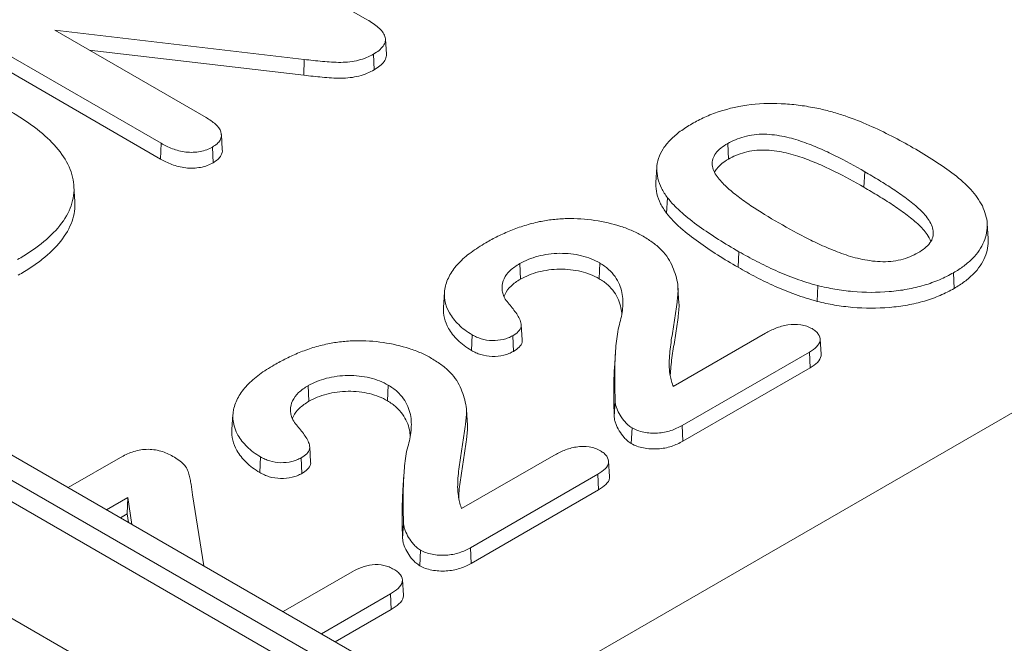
# Model space of a CAD drawing. Header units: millimetres. Extents: x 23 to 1094, y 23 to 840.
# Tile 38 of 44: x 846 to 862, y 613 to 623. Entities that reach past the tile are written whole.
import ezdxf

# ---------------------------------------------------------------- set-up
doc = ezdxf.new("R2010")
doc.units = ezdxf.units.MM
doc.header["$LTSCALE"] = 4
doc.layers.add('Visible (ANSI)', color=7, linetype='Continuous', lineweight=9)
doc.layers.add('Visible Narrow (ANSI)', color=7, linetype='Continuous', lineweight=9)

msp = doc.modelspace()

# ---------------------------------------------------------------- linework, layer by layer
at = {"layer": 'Visible (ANSI)'}
for p, q in [((848.265, 625.034), (851.491, 623.171)), ((906.516, 581.124), (833.579, 623.234)), ((848.184, 621.187), (845.019, 623.014)), ((846.479, 623.003), (848.906, 621.601)), ((850.479, 622.532), (846.479, 623.003)), ((851.784, 622.86), (851.8, 622.615)), ((848.173, 620.935), (845.007, 622.763)), ((850.476, 622.279), (847.032, 622.683)), ((851.591, 622.618), (851.603, 622.366)), ((849.152, 621.331), (849.167, 621.086)), ((848.184, 621.187), (848.173, 620.935)), ((849.008, 621.126), (849.02, 620.875)), ((857.274, 621.183), (857.285, 620.932)), ((856.122, 620.558), (856.137, 620.803)), ((846.786, 620.5), (846.802, 620.255)), ((853.226, 611.891), (868.28, 620.582)), ((856.308, 620.314), (856.293, 620.065)), ((861.437, 619.903), (861.452, 619.658)), ((853.94, 619.258), (853.951, 619.007)), ((855.222, 619.267), (855.21, 619.015)), ((860.895, 619.11), (860.906, 618.858)), ((858.718, 618.904), (858.711, 618.65)), ((852.715, 618.553), (852.731, 618.798)), ((856.477, 618.868), (856.493, 618.623)), ((853.963, 618.275), (853.978, 618.031)), ((853.175, 618.114), (853.164, 617.862)), ((853.825, 618.099), (853.837, 617.848)), ((856.4, 617.285), (857.88, 618.14)), ((858.757, 618.046), (858.772, 617.802)), ((855.458, 617.581), (855.474, 617.825)), ((858.587, 617.838), (856.542, 616.658)), ((858.587, 617.838), (858.598, 617.587)), ((858.598, 617.587), (856.553, 616.406)), ((850.546, 617.299), (850.557, 617.047)), ((851.827, 617.307), (851.816, 617.056)), ((855.469, 617.051), (855.453, 616.806)), ((849.321, 616.593), (849.337, 616.838)), ((853.083, 616.908), (853.099, 616.664)), ((855.74, 616.62), (855.728, 616.368)), ((856.542, 616.658), (856.553, 616.406)), ((850.569, 616.316), (850.584, 616.071)), ((846.695, 615.662), (847.532, 616.145)), ((849.781, 616.154), (849.77, 615.903)), ((850.431, 616.14), (850.442, 615.888)), ((853.006, 615.325), (854.486, 616.18)), ((855.363, 616.087), (855.378, 615.842)), ((855.192, 615.878), (853.148, 614.698)), ((855.192, 615.878), (855.204, 615.627)), ((852.064, 615.621), (852.08, 615.866)), ((855.204, 615.627), (853.159, 614.446)), ((847.653, 615.506), (847.309, 615.307)), ((847.653, 615.506), (847.64, 615.241)), ((847.718, 615.071), (847.653, 615.506)), ((848.691, 615.549), (848.869, 614.407)), ((847.64, 615.241), (847.532, 615.178)), ((847.661, 615.104), (847.64, 615.241)), ((852.075, 615.091), (852.059, 614.846)), ((852.345, 614.66), (852.334, 614.409)), ((853.148, 614.698), (853.159, 614.446)), ((850.142, 613.672), (851.25, 614.311)), ((852.056, 614.183), (852.071, 613.938)), ((851.864, 613.957), (850.756, 613.317)), ((851.864, 613.957), (851.875, 613.705)), ((851.875, 613.705), (850.979, 613.188))]:
    msp.add_line(p, q, dxfattribs=at)
for points, knots in [([(851.491, 623.171), (851.556, 623.132), (851.619, 623.092), (851.719, 623.003), (851.759, 622.954), (851.784, 622.876), (851.787, 622.849), (851.777, 622.797), (851.765, 622.772), (851.73, 622.723), (851.708, 622.699), (851.655, 622.657), (851.623, 622.637), (851.591, 622.618)], [0, 0, 0, 0, 0.000227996, 0.000227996, 0.000456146, 0.000456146, 0.000570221, 0.000570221, 0.0006842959, 0.0006842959, 0.0007983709, 0.0007983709, 0.000911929, 0.000911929, 0.000911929, 0.000911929]), ([(851.591, 622.618), (851.555, 622.598), (851.518, 622.579), (851.44, 622.546), (851.398, 622.532), (851.308, 622.508), (851.262, 622.5), (851.166, 622.489), (851.117, 622.487), (850.969, 622.485), (850.871, 622.492), (850.675, 622.511), (850.577, 622.522), (850.479, 622.532)], [0, 0, 0, 0, 0.0001221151, 0.0001221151, 0.0002447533, 0.0002447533, 0.0003673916, 0.0003673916, 0.0004900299, 0.0004900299, 0.0007353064, 0.0007353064, 0.0009804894, 0.0009804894, 0.0009804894, 0.0009804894]), ([(851.8, 622.615), (851.8, 622.603), (851.8, 622.59), (851.793, 622.55), (851.78, 622.524), (851.744, 622.474), (851.722, 622.45), (851.666, 622.406), (851.634, 622.386), (851.603, 622.366)], [0.0005286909, 0.0005286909, 0.0005286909, 0.0005286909, 0.0005829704, 0.0005829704, 0.0006995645, 0.0006995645, 0.0008161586, 0.0008161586, 0.0009327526, 0.0009327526, 0.0009327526, 0.0009327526]), ([(851.603, 622.366), (851.566, 622.347), (851.529, 622.327), (851.448, 622.293), (851.405, 622.279), (851.314, 622.255), (851.266, 622.246), (851.168, 622.235), (851.118, 622.233), (850.968, 622.231), (850.869, 622.238), (850.672, 622.257), (850.574, 622.268), (850.476, 622.279)], [0, 0, 0, 0, 0.0001241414, 0.0001241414, 0.0002482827, 0.0002482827, 0.0003724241, 0.0003724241, 0.0004965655, 0.0004965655, 0.0007448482, 0.0007448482, 0.000993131, 0.000993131, 0.000993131, 0.000993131]), ([(856.701, 621.5), (856.768, 621.537), (856.835, 621.573), (856.979, 621.639), (857.056, 621.669), (857.296, 621.748), (857.47, 621.787), (857.83, 621.828), (858.016, 621.831), (858.291, 621.813), (858.382, 621.804), (858.561, 621.778), (858.648, 621.761), (858.736, 621.744)], [0, 0, 0, 0, 0.000227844, 0.000227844, 0.000455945, 0.000455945, 0.000912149, 0.000912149, 0.001368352, 0.001368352, 0.001596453, 0.001596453, 0.001824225, 0.001824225, 0.001824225, 0.001824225]), ([(858.736, 621.744), (858.809, 621.727), (858.881, 621.71), (859.02, 621.671), (859.089, 621.649), (859.291, 621.581), (859.42, 621.529), (859.669, 621.42), (859.789, 621.362), (860.023, 621.242), (860.135, 621.179), (860.247, 621.116)], [0, 0, 0, 0, 0.000194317, 0.000194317, 0.000388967, 0.000388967, 0.000778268, 0.000778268, 0.001167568, 0.001167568, 0.001556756, 0.001556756, 0.001556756, 0.001556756]), ([(845.768, 621.699), (845.835, 621.658), (845.903, 621.617), (846.032, 621.533), (846.094, 621.49), (846.271, 621.356), (846.378, 621.261), (846.56, 621.063), (846.635, 620.958), (846.743, 620.743), (846.775, 620.631), (846.795, 620.407), (846.78, 620.295), (846.703, 620.075), (846.641, 619.968), (846.479, 619.764), (846.377, 619.667), (846.206, 619.531), (846.146, 619.487), (846.017, 619.402), (845.95, 619.362), (845.882, 619.321)], [0, 0, 0, 0, 0.000243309, 0.000243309, 0.000486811, 0.000486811, 0.000973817, 0.000973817, 0.001460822, 0.001460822, 0.001947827, 0.001947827, 0.002434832, 0.002434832, 0.002921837, 0.002921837, 0.003408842, 0.003408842, 0.003652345, 0.003652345, 0.003895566, 0.003895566, 0.003895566, 0.003895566]), ([(848.906, 621.601), (848.961, 621.567), (849.014, 621.534), (849.099, 621.458), (849.13, 621.416), (849.158, 621.327), (849.154, 621.281), (849.12, 621.218), (849.103, 621.197), (849.061, 621.16), (849.035, 621.143), (849.008, 621.126)], [0, 0, 0, 0, 0.0001916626, 0.0001916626, 0.0003835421, 0.0003835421, 0.0005754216, 0.0005754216, 0.0006713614, 0.0006713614, 0.0007666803, 0.0007666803, 0.0007666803, 0.0007666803]), ([(856.308, 620.314), (856.273, 620.364), (856.24, 620.414), (856.188, 620.518), (856.168, 620.57), (856.142, 620.677), (856.135, 620.731), (856.138, 620.838), (856.147, 620.892), (856.183, 620.997), (856.208, 621.049), (856.272, 621.15), (856.313, 621.198), (856.405, 621.292), (856.457, 621.337), (856.572, 621.422), (856.635, 621.461), (856.701, 621.5)], [0, 0, 0, 0, 0.000230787, 0.000230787, 0.00046195, 0.00046195, 0.000693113, 0.000693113, 0.000924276, 0.000924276, 0.001155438, 0.001155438, 0.001386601, 0.001386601, 0.001617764, 0.001617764, 0.001848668, 0.001848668, 0.001848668, 0.001848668]), ([(859.472, 620.732), (859.472, 620.732), (859.472, 620.732), (859.472, 620.732), (859.318, 620.82), (859.162, 620.906), (858.915, 621.029), (858.832, 621.068), (858.658, 621.143), (858.569, 621.179), (858.382, 621.244), (858.285, 621.273), (858.131, 621.305), (858.078, 621.314), (857.971, 621.327), (857.916, 621.332), (857.806, 621.334), (857.751, 621.331), (857.642, 621.319), (857.59, 621.307), (857.49, 621.28), (857.442, 621.264), (857.354, 621.227), (857.313, 621.205), (857.274, 621.183), (857.274, 621.183), (857.274, 621.183), (857.274, 621.183)], [0, 0, 0, 0, 0.000000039, 0.000000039, 0.000000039, 0.000545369, 0.000545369, 0.000818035, 0.000818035, 0.0010907, 0.0010907, 0.001363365, 0.001363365, 0.001499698, 0.001499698, 0.00163603, 0.00163603, 0.001772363, 0.001772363, 0.001908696, 0.001908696, 0.002045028, 0.002045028, 0.002181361, 0.002181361, 0.002181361, 0.002181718, 0.002181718, 0.002181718, 0.002181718]), ([(849.008, 621.126), (848.979, 621.111), (848.95, 621.096), (848.886, 621.071), (848.85, 621.062), (848.739, 621.041), (848.659, 621.038), (848.506, 621.056), (848.433, 621.075), (848.301, 621.124), (848.242, 621.155), (848.184, 621.187)], [0, 0, 0, 0, 0.0000966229, 0.0000966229, 0.000193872, 0.000193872, 0.0003883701, 0.0003883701, 0.0005828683, 0.0005828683, 0.0007771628, 0.0007771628, 0.0007771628, 0.0007771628]), ([(849.167, 621.086), (849.17, 621.054), (849.162, 621.022), (849.134, 620.969), (849.117, 620.948), (849.073, 620.909), (849.046, 620.892), (849.02, 620.875)], [0.0004534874, 0.0004534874, 0.0004534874, 0.0004534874, 0.0005906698, 0.0005906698, 0.0006891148, 0.0006891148, 0.0007875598, 0.0007875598, 0.0007875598, 0.0007875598]), ([(857.274, 621.183), (857.274, 621.183), (857.274, 621.183), (857.274, 621.183), (857.237, 621.16), (857.199, 621.137), (857.135, 621.085), (857.107, 621.057), (857.039, 620.969), (857.02, 620.904), (857.032, 620.776), (857.062, 620.714), (857.125, 620.626), (857.15, 620.597), (857.201, 620.542), (857.228, 620.514), (857.314, 620.434), (857.377, 620.382), (857.509, 620.282), (857.577, 620.233), (857.789, 620.09), (857.941, 620), (858.093, 619.91), (858.093, 619.91), (858.093, 619.91), (858.093, 619.91)], [0, 0, 0, 0, 0.000000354, 0.000000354, 0.000000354, 0.000136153, 0.000136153, 0.000271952, 0.000271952, 0.000543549, 0.000543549, 0.000815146, 0.000815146, 0.000950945, 0.000950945, 0.001086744, 0.001086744, 0.001358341, 0.001358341, 0.001629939, 0.001629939, 0.002173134, 0.002173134, 0.002173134, 0.002173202, 0.002173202, 0.002173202, 0.002173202]), ([(860.247, 621.116), (860.364, 621.048), (860.48, 620.979), (860.701, 620.837), (860.806, 620.763), (861.005, 620.61), (861.097, 620.531), (861.212, 620.404), (861.247, 620.361), (861.309, 620.272), (861.334, 620.227), (861.36, 620.182)], [0, 0, 0, 0, 0.000413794, 0.000413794, 0.0008277, 0.0008277, 0.001241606, 0.001241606, 0.001448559, 0.001448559, 0.001655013, 0.001655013, 0.001655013, 0.001655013]), ([(849.02, 620.875), (848.99, 620.859), (848.96, 620.844), (848.893, 620.818), (848.856, 620.808), (848.741, 620.787), (848.658, 620.784), (848.501, 620.802), (848.426, 620.822), (848.291, 620.872), (848.231, 620.904), (848.173, 620.935)], [0, 0, 0, 0, 0.0000998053, 0.0000998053, 0.0001996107, 0.0001996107, 0.0003992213, 0.0003992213, 0.000598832, 0.000598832, 0.0007984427, 0.0007984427, 0.0007984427, 0.0007984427]), ([(857.285, 620.932), (857.248, 620.909), (857.211, 620.886), (857.148, 620.835), (857.121, 620.807), (857.084, 620.76), (857.073, 620.74), (857.063, 620.721)], [0, 0, 0, 0, 0.0001343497, 0.0001343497, 0.0002686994, 0.0002686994, 0.0003571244, 0.0003571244, 0.0003571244, 0.0003571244]), ([(859.461, 620.481), (859.308, 620.569), (859.151, 620.655), (858.905, 620.777), (858.822, 620.816), (858.649, 620.891), (858.56, 620.927), (858.375, 620.991), (858.278, 621.02), (858.126, 621.051), (858.074, 621.06), (857.968, 621.074), (857.915, 621.078), (857.807, 621.08), (857.753, 621.077), (857.647, 621.065), (857.595, 621.054), (857.498, 621.027), (857.451, 621.012), (857.364, 620.975), (857.324, 620.953), (857.285, 620.932)], [0, 0, 0, 0, 0.000540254, 0.000540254, 0.000810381, 0.000810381, 0.001080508, 0.001080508, 0.001350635, 0.001350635, 0.001485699, 0.001485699, 0.001620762, 0.001620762, 0.001755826, 0.001755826, 0.001890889, 0.001890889, 0.002025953, 0.002025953, 0.002161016, 0.002161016, 0.002161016, 0.002161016]), ([(860.325, 619.428), (860.325, 619.429), (860.325, 619.429), (860.325, 619.429), (860.364, 619.452), (860.403, 619.476), (860.468, 619.53), (860.496, 619.558), (860.564, 619.649), (860.579, 619.716), (860.562, 619.847), (860.531, 619.91), (860.449, 620.031), (860.396, 620.089), (860.276, 620.198), (860.21, 620.25), (860.074, 620.353), (860.003, 620.402), (859.857, 620.5), (859.781, 620.547), (859.628, 620.64), (859.55, 620.687), (859.472, 620.732)], [0, 0, 0, 0, 0.000000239, 0.000000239, 0.000000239, 0.000140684, 0.000140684, 0.00028113, 0.00028113, 0.000562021, 0.000562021, 0.000842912, 0.000842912, 0.001123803, 0.001123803, 0.001404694, 0.001404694, 0.001685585, 0.001685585, 0.001966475, 0.001966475, 0.002247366, 0.002247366, 0.002247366, 0.002247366]), ([(856.293, 620.065), (856.258, 620.116), (856.225, 620.166), (856.172, 620.271), (856.152, 620.324), (856.126, 620.431), (856.119, 620.485), (856.121, 620.546), (856.121, 620.552), (856.122, 620.558)], [0, 0, 0, 0, 0.0002330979, 0.0002330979, 0.0004661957, 0.0004661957, 0.0006992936, 0.0006992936, 0.0007255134, 0.0007255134, 0.0007255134, 0.0007255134]), ([(860.535, 619.612), (860.52, 619.65), (860.5, 619.687), (860.435, 619.782), (860.382, 619.839), (860.264, 619.948), (860.198, 620), (860.062, 620.102), (859.991, 620.152), (859.845, 620.249), (859.769, 620.296), (859.617, 620.389), (859.539, 620.435), (859.461, 620.481)], [0.000668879, 0.000668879, 0.000668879, 0.000668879, 0.000835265, 0.000835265, 0.001113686, 0.001113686, 0.001392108, 0.001392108, 0.001670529, 0.001670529, 0.001948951, 0.001948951, 0.002227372, 0.002227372, 0.002227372, 0.002227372]), ([(857.453, 619.448), (857.342, 619.513), (857.231, 619.578), (857.019, 619.714), (856.915, 619.783), (856.717, 619.925), (856.623, 619.999), (856.494, 620.114), (856.452, 620.152), (856.375, 620.232), (856.342, 620.273), (856.308, 620.314)], [0, 0, 0, 0, 0.000395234, 0.000395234, 0.000790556, 0.000790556, 0.001185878, 0.001185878, 0.001383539, 0.001383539, 0.00158082, 0.00158082, 0.00158082, 0.00158082]), ([(846.802, 620.255), (846.809, 620.149), (846.793, 620.042), (846.718, 619.827), (846.656, 619.72), (846.493, 619.514), (846.391, 619.418), (846.219, 619.28), (846.158, 619.236), (846.029, 619.151), (845.961, 619.111), (845.893, 619.07)], [0.0019869, 0.0019869, 0.0019869, 0.0019869, 0.002447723, 0.002447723, 0.002937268, 0.002937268, 0.003426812, 0.003426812, 0.003671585, 0.003671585, 0.003916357, 0.003916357, 0.003916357, 0.003916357]), ([(861.36, 620.182), (861.379, 620.134), (861.399, 620.087), (861.426, 619.992), (861.435, 619.944), (861.442, 619.799), (861.425, 619.702), (861.346, 619.513), (861.285, 619.422), (861.16, 619.297), (861.112, 619.257), (861.036, 619.199), (861.01, 619.18), (860.954, 619.144), (860.925, 619.127), (860.895, 619.11)], [0, 0, 0, 0, 0.000207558, 0.000207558, 0.000415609, 0.000415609, 0.000831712, 0.000831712, 0.001247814, 0.001247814, 0.001455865, 0.001455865, 0.001559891, 0.001559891, 0.001663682, 0.001663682, 0.001663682, 0.001663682]), ([(854.254, 619.93), (854.326, 619.943), (854.397, 619.956), (854.545, 619.972), (854.62, 619.977), (854.845, 619.982), (854.997, 619.973), (855.288, 619.929), (855.429, 619.896), (855.626, 619.832), (855.689, 619.808), (855.809, 619.756), (855.863, 619.726), (855.919, 619.696)], [0, 0, 0, 0, 0.000186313, 0.000186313, 0.00037314, 0.00037314, 0.000746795, 0.000746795, 0.00112045, 0.00112045, 0.001307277, 0.001307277, 0.001493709, 0.001493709, 0.001493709, 0.001493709]), ([(857.442, 619.197), (857.33, 619.262), (857.22, 619.327), (857.007, 619.463), (856.903, 619.532), (856.705, 619.675), (856.611, 619.749), (856.48, 619.864), (856.439, 619.903), (856.361, 619.983), (856.327, 620.024), (856.293, 620.065)], [0, 0, 0, 0, 0.000396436, 0.000396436, 0.000792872, 0.000792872, 0.001189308, 0.001189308, 0.001387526, 0.001387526, 0.001585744, 0.001585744, 0.001585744, 0.001585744]), ([(853.395, 619.592), (853.458, 619.627), (853.521, 619.662), (853.653, 619.728), (853.723, 619.758), (853.866, 619.816), (853.939, 619.844), (854.092, 619.891), (854.173, 619.91), (854.254, 619.93)], [0, 0, 0, 0, 0.0002180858, 0.0002180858, 0.0004364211, 0.0004364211, 0.0006547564, 0.0006547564, 0.0008725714, 0.0008725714, 0.0008725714, 0.0008725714]), ([(858.093, 619.91), (858.093, 619.91), (858.093, 619.91), (858.093, 619.91), (858.249, 619.821), (858.408, 619.733), (858.658, 619.608), (858.743, 619.568), (858.918, 619.491), (859.008, 619.454), (859.196, 619.387), (859.294, 619.356), (859.45, 619.322), (859.503, 619.312), (859.611, 619.296), (859.666, 619.29), (859.778, 619.286), (859.834, 619.287), (859.946, 619.297), (859.999, 619.306), (860.103, 619.331), (860.152, 619.348), (860.243, 619.384), (860.285, 619.406), (860.325, 619.428), (860.325, 619.428), (860.325, 619.428), (860.325, 619.428)], [0, 0, 0, 0, 0.000000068, 0.000000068, 0.000000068, 0.000553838, 0.000553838, 0.000830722, 0.000830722, 0.001107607, 0.001107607, 0.001384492, 0.001384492, 0.001522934, 0.001522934, 0.001661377, 0.001661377, 0.001799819, 0.001799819, 0.001938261, 0.001938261, 0.002076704, 0.002076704, 0.002215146, 0.002215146, 0.002215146, 0.002215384, 0.002215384, 0.002215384, 0.002215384]), ([(855.919, 619.696), (855.975, 619.661), (856.031, 619.626), (856.132, 619.551), (856.177, 619.511), (856.257, 619.428), (856.292, 619.385), (856.349, 619.296), (856.372, 619.25), (856.411, 619.157), (856.427, 619.111), (856.455, 619.017), (856.466, 618.969), (856.478, 618.874), (856.481, 618.827), (856.475, 618.755), (856.472, 618.732), (856.467, 618.684), (856.465, 618.66), (856.456, 618.588), (856.45, 618.54), (856.436, 618.445), (856.428, 618.397), (856.406, 618.254), (856.39, 618.159), (856.361, 617.968), (856.348, 617.872), (856.338, 617.728), (856.337, 617.68), (856.336, 617.584), (856.341, 617.535), (856.348, 617.487)], [0, 0, 0, 0, 0.000203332, 0.000203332, 0.000407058, 0.000407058, 0.000610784, 0.000610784, 0.00081451, 0.00081451, 0.001018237, 0.001018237, 0.001221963, 0.001221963, 0.001425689, 0.001425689, 0.001527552, 0.001527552, 0.001629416, 0.001629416, 0.001833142, 0.001833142, 0.002036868, 0.002036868, 0.002444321, 0.002444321, 0.002851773, 0.002851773, 0.0030555, 0.0030555, 0.003259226, 0.003259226, 0.003259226, 0.003259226]), ([(853.175, 618.114), (853.134, 618.139), (853.094, 618.164), (853.022, 618.219), (852.989, 618.247), (852.899, 618.337), (852.848, 618.4), (852.738, 618.596), (852.713, 618.736), (852.755, 618.941), (852.782, 619.009), (852.856, 619.14), (852.902, 619.204), (853.016, 619.325), (853.083, 619.382), (853.23, 619.491), (853.312, 619.542), (853.395, 619.592)], [0, 0, 0, 0, 0.000147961, 0.000147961, 0.000296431, 0.000296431, 0.000593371, 0.000593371, 0.001187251, 0.001187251, 0.001484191, 0.001484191, 0.001781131, 0.001781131, 0.002078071, 0.002078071, 0.002374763, 0.002374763, 0.002374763, 0.002374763]), ([(861.452, 619.658), (861.453, 619.656), (861.453, 619.653), (861.458, 619.553), (861.44, 619.455), (861.361, 619.266), (861.299, 619.174), (861.173, 619.047), (861.125, 619.007), (861.048, 618.949), (861.022, 618.93), (860.966, 618.893), (860.936, 618.876), (860.906, 618.858)], [0.000408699, 0.000408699, 0.000408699, 0.000408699, 0.000419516, 0.000419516, 0.000839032, 0.000839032, 0.001258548, 0.001258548, 0.001468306, 0.001468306, 0.001573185, 0.001573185, 0.001678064, 0.001678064, 0.001678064, 0.001678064]), ([(855.222, 619.267), (855.221, 619.267), (855.221, 619.267), (855.221, 619.267), (855.179, 619.29), (855.134, 619.314), (855.035, 619.352), (854.983, 619.369), (854.818, 619.41), (854.698, 619.423), (854.519, 619.421), (854.459, 619.416), (854.343, 619.4), (854.286, 619.39), (854.177, 619.361), (854.125, 619.344), (854.027, 619.305), (853.983, 619.281), (853.94, 619.258), (853.94, 619.258), (853.94, 619.258), (853.94, 619.258)], [0, 0, 0, 0, 0.000000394, 0.000000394, 0.000000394, 0.000148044, 0.000148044, 0.000295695, 0.000295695, 0.000590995, 0.000590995, 0.000738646, 0.000738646, 0.000886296, 0.000886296, 0.001033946, 0.001033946, 0.001181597, 0.001181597, 0.001181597, 0.001182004, 0.001182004, 0.001182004, 0.001182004]), ([(858.718, 618.904), (858.658, 618.92), (858.599, 618.937), (858.484, 618.973), (858.427, 618.993), (858.259, 619.054), (858.151, 619.098), (857.941, 619.191), (857.841, 619.24), (857.643, 619.342), (857.548, 619.394), (857.453, 619.448)], [0, 0, 0, 0, 0.000164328, 0.000164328, 0.000329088, 0.000329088, 0.000658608, 0.000658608, 0.000988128, 0.000988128, 0.001317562, 0.001317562, 0.001317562, 0.001317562]), ([(853.94, 619.258), (853.94, 619.258), (853.94, 619.258), (853.939, 619.258), (853.911, 619.241), (853.883, 619.223), (853.831, 619.186), (853.807, 619.167), (853.742, 619.105), (853.709, 619.06), (853.666, 618.968), (853.655, 618.92), (853.655, 618.848), (853.657, 618.824), (853.667, 618.776), (853.675, 618.753), (853.683, 618.73), (853.683, 618.73), (853.683, 618.73), (853.683, 618.729)], [0, 0, 0, 0, 0.0000004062, 0.0000004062, 0.0000004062, 0.000103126, 0.000103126, 0.0002058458, 0.0002058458, 0.0004112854, 0.0004112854, 0.000616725, 0.000616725, 0.0007194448, 0.0007194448, 0.0008221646, 0.0008221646, 0.0008221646, 0.0008229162, 0.0008229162, 0.0008229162, 0.0008229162]), ([(855.537, 618.278), (855.537, 618.278), (855.537, 618.278), (855.538, 618.278), (855.56, 618.363), (855.582, 618.449), (855.596, 618.622), (855.596, 618.709), (855.559, 618.882), (855.524, 618.967), (855.438, 619.088), (855.404, 619.127), (855.343, 619.183), (855.321, 619.201), (855.273, 619.235), (855.247, 619.251), (855.222, 619.266), (855.222, 619.267), (855.222, 619.267), (855.222, 619.267)], [0, 0, 0, 0, 0.000000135, 0.000000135, 0.000000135, 0.000376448, 0.000376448, 0.000752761, 0.000752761, 0.001129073, 0.001129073, 0.00131723, 0.00131723, 0.001411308, 0.001411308, 0.001505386, 0.001505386, 0.001505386, 0.001505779, 0.001505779, 0.001505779, 0.001505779]), ([(858.711, 618.65), (858.652, 618.667), (858.592, 618.684), (858.476, 618.721), (858.419, 618.74), (858.25, 618.801), (858.142, 618.845), (857.931, 618.939), (857.83, 618.988), (857.632, 619.09), (857.536, 619.143), (857.442, 619.197)], [0, 0, 0, 0, 0.000165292, 0.000165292, 0.000330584, 0.000330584, 0.000661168, 0.000661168, 0.000991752, 0.000991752, 0.001322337, 0.001322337, 0.001322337, 0.001322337]), ([(855.21, 619.015), (855.168, 619.039), (855.125, 619.062), (855.027, 619.1), (854.976, 619.116), (854.814, 619.156), (854.696, 619.169), (854.52, 619.167), (854.462, 619.162), (854.348, 619.147), (854.291, 619.136), (854.184, 619.109), (854.134, 619.091), (854.037, 619.053), (853.994, 619.03), (853.951, 619.007)], [0, 0, 0, 0, 0.000145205, 0.000145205, 0.000290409, 0.000290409, 0.000580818, 0.000580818, 0.000726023, 0.000726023, 0.000871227, 0.000871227, 0.001016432, 0.001016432, 0.001161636, 0.001161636, 0.001161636, 0.001161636]), ([(860.895, 619.11), (860.824, 619.071), (860.752, 619.032), (860.595, 618.965), (860.511, 618.935), (860.337, 618.884), (860.246, 618.862), (860.06, 618.828), (859.963, 618.816), (859.673, 618.791), (859.475, 618.792), (859.184, 618.817), (859.088, 618.83), (858.9, 618.862), (858.809, 618.882), (858.718, 618.904)], [0, 0, 0, 0, 0.000242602, 0.000242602, 0.000485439, 0.000485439, 0.000728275, 0.000728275, 0.000971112, 0.000971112, 0.001456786, 0.001456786, 0.001699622, 0.001699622, 0.001942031, 0.001942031, 0.001942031, 0.001942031]), ([(853.951, 619.007), (853.923, 618.99), (853.895, 618.972), (853.843, 618.936), (853.82, 618.917), (853.756, 618.856), (853.724, 618.812), (853.696, 618.753), (853.69, 618.738), (853.686, 618.724)], [0, 0, 0, 0, 0.0001011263, 0.0001011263, 0.0002022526, 0.0002022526, 0.0004045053, 0.0004045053, 0.0004674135, 0.0004674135, 0.0004674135, 0.0004674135]), ([(855.576, 618.441), (855.574, 618.478), (855.57, 618.514), (855.544, 618.635), (855.509, 618.72), (855.424, 618.84), (855.39, 618.878), (855.33, 618.933), (855.309, 618.95), (855.261, 618.984), (855.236, 619), (855.21, 619.015)], [0.0005899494, 0.0005899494, 0.0005899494, 0.0005899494, 0.0007466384, 0.0007466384, 0.0011199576, 0.0011199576, 0.0013066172, 0.0013066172, 0.001399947, 0.001399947, 0.0014932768, 0.0014932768, 0.0014932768, 0.0014932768]), ([(853.683, 618.729), (853.683, 618.729), (853.683, 618.729), (853.683, 618.729), (853.698, 618.701), (853.715, 618.674), (853.756, 618.62), (853.777, 618.594), (853.841, 618.516), (853.884, 618.464), (853.93, 618.383), (853.943, 618.355), (853.961, 618.299), (853.966, 618.271), (853.955, 618.217), (853.938, 618.19), (853.891, 618.142), (853.859, 618.121), (853.825, 618.099)], [0, 0, 0, 0, 0.0000007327, 0.0000007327, 0.0000007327, 0.000123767, 0.000123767, 0.0002468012, 0.0002468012, 0.0004928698, 0.0004928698, 0.0006159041, 0.0006159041, 0.0007389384, 0.0007389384, 0.0008619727, 0.0008619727, 0.0009843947, 0.0009843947, 0.0009843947, 0.0009843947]), ([(860.906, 618.858), (860.835, 618.819), (860.762, 618.78), (860.604, 618.712), (860.519, 618.682), (860.343, 618.631), (860.252, 618.609), (860.063, 618.574), (859.967, 618.562), (859.674, 618.537), (859.474, 618.538), (859.181, 618.563), (859.085, 618.576), (858.895, 618.608), (858.803, 618.629), (858.711, 618.65)], [0, 0, 0, 0, 0.000244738, 0.000244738, 0.000489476, 0.000489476, 0.000734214, 0.000734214, 0.000978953, 0.000978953, 0.001468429, 0.001468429, 0.001713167, 0.001713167, 0.001957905, 0.001957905, 0.001957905, 0.001957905]), ([(856.493, 618.623), (856.495, 618.594), (856.495, 618.564), (856.491, 618.51), (856.487, 618.486), (856.483, 618.438), (856.481, 618.414), (856.471, 618.343), (856.465, 618.295), (856.452, 618.199), (856.444, 618.152), (856.422, 618.008), (856.405, 617.913), (856.376, 617.722), (856.364, 617.626), (856.355, 617.505), (856.354, 617.479), (856.353, 617.454)], [0.001303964, 0.001303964, 0.001303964, 0.001303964, 0.001431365, 0.001431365, 0.001533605, 0.001533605, 0.001635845, 0.001635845, 0.001840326, 0.001840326, 0.002044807, 0.002044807, 0.002453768, 0.002453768, 0.002862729, 0.002862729, 0.002972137, 0.002972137, 0.002972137, 0.002972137]), ([(853.164, 617.862), (853.123, 617.888), (853.082, 617.913), (853.009, 617.969), (852.975, 617.998), (852.885, 618.088), (852.833, 618.151), (852.735, 618.325), (852.708, 618.439), (852.715, 618.553)], [0, 0, 0, 0, 0.000149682, 0.000149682, 0.000299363, 0.000299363, 0.000598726, 0.000598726, 0.001088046, 0.001088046, 0.001088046, 0.001088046]), ([(855.469, 617.051), (855.462, 617.256), (855.459, 617.461), (855.47, 617.768), (855.476, 617.871), (855.496, 618.075), (855.507, 618.178), (855.537, 618.278), (855.537, 618.278), (855.537, 618.278), (855.537, 618.278)], [0, 0, 0, 0, 0.000886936, 0.000886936, 0.001330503, 0.001330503, 0.001774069, 0.001774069, 0.001774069, 0.001774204, 0.001774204, 0.001774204, 0.001774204]), ([(857.88, 618.14), (857.934, 618.168), (857.987, 618.197), (858.105, 618.244), (858.17, 618.262), (858.307, 618.284), (858.379, 618.285), (858.481, 618.269), (858.514, 618.261), (858.573, 618.24), (858.599, 618.227), (858.627, 618.213)], [0, 0, 0, 0, 0.0001751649, 0.0001751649, 0.0003505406, 0.0003505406, 0.0005259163, 0.0005259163, 0.0006136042, 0.0006136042, 0.0007006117, 0.0007006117, 0.0007006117, 0.0007006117]), ([(853.825, 618.099), (853.802, 618.087), (853.779, 618.075), (853.73, 618.055), (853.703, 618.047), (853.619, 618.027), (853.557, 618.021), (853.436, 618.024), (853.376, 618.034), (853.294, 618.058), (853.269, 618.068), (853.221, 618.089), (853.198, 618.101), (853.175, 618.114)], [0, 0, 0, 0, 0.0000748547, 0.0000748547, 0.0001503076, 0.0001503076, 0.0003012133, 0.0003012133, 0.0004521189, 0.0004521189, 0.0005275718, 0.0005275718, 0.0006025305, 0.0006025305, 0.0006025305, 0.0006025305]), ([(858.627, 618.213), (858.648, 618.199), (858.668, 618.186), (858.702, 618.158), (858.717, 618.142), (858.751, 618.093), (858.76, 618.057), (858.753, 617.987), (858.732, 617.953), (858.671, 617.891), (858.63, 617.865), (858.587, 617.838)], [0, 0, 0, 0, 0.0000752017, 0.0000752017, 0.0001510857, 0.0001510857, 0.0003028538, 0.0003028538, 0.0004546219, 0.0004546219, 0.0006061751, 0.0006061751, 0.0006061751, 0.0006061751]), ([(850.001, 617.632), (850.064, 617.667), (850.127, 617.702), (850.259, 617.768), (850.329, 617.799), (850.472, 617.857), (850.545, 617.884), (850.698, 617.932), (850.778, 617.951), (850.86, 617.97)], [0, 0, 0, 0, 0.0002180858, 0.0002180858, 0.0004364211, 0.0004364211, 0.0006547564, 0.0006547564, 0.0008725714, 0.0008725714, 0.0008725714, 0.0008725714]), ([(850.86, 617.97), (850.932, 617.983), (851.003, 617.996), (851.151, 618.012), (851.226, 618.017), (851.451, 618.022), (851.603, 618.013), (851.894, 617.969), (852.035, 617.936), (852.232, 617.872), (852.295, 617.849), (852.414, 617.796), (852.469, 617.767), (852.524, 617.736)], [0, 0, 0, 0, 0.000186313, 0.000186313, 0.00037314, 0.00037314, 0.000746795, 0.000746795, 0.00112045, 0.00112045, 0.001307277, 0.001307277, 0.001493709, 0.001493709, 0.001493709, 0.001493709]), ([(853.978, 618.031), (853.979, 618.02), (853.979, 618.009), (853.971, 617.969), (853.953, 617.941), (853.904, 617.891), (853.87, 617.869), (853.837, 617.848)], [0.0007007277, 0.0007007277, 0.0007007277, 0.0007007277, 0.0007485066, 0.0007485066, 0.0008732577, 0.0008732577, 0.0009980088, 0.0009980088, 0.0009980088, 0.0009980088]), ([(853.837, 617.848), (853.813, 617.836), (853.79, 617.824), (853.738, 617.802), (853.711, 617.793), (853.623, 617.773), (853.559, 617.767), (853.433, 617.77), (853.371, 617.78), (853.286, 617.805), (853.26, 617.815), (853.21, 617.838), (853.187, 617.85), (853.164, 617.862)], [0, 0, 0, 0, 0.000078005, 0.000078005, 0.0001560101, 0.0001560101, 0.0003120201, 0.0003120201, 0.0004680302, 0.0004680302, 0.0005460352, 0.0005460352, 0.0006240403, 0.0006240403, 0.0006240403, 0.0006240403]), ([(858.772, 617.802), (858.773, 617.793), (858.773, 617.785), (858.768, 617.74), (858.746, 617.704), (858.683, 617.641), (858.641, 617.613), (858.598, 617.587)], [0.0002772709, 0.0002772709, 0.0002772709, 0.0002772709, 0.0003133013, 0.0003133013, 0.000469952, 0.000469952, 0.0006266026, 0.0006266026, 0.0006266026, 0.0006266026]), ([(849.781, 616.154), (849.74, 616.18), (849.7, 616.205), (849.627, 616.259), (849.595, 616.288), (849.505, 616.377), (849.454, 616.44), (849.343, 616.636), (849.319, 616.776), (849.361, 616.982), (849.388, 617.049), (849.462, 617.18), (849.508, 617.244), (849.622, 617.365), (849.689, 617.423), (849.836, 617.532), (849.918, 617.582), (850.001, 617.632)], [0, 0, 0, 0, 0.000147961, 0.000147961, 0.000296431, 0.000296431, 0.000593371, 0.000593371, 0.001187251, 0.001187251, 0.001484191, 0.001484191, 0.001781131, 0.001781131, 0.002078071, 0.002078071, 0.002374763, 0.002374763, 0.002374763, 0.002374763]), ([(852.524, 617.736), (852.581, 617.701), (852.637, 617.666), (852.738, 617.592), (852.783, 617.552), (852.863, 617.469), (852.898, 617.425), (852.955, 617.336), (852.978, 617.291), (853.017, 617.198), (853.033, 617.151), (853.061, 617.057), (853.072, 617.01), (853.084, 616.915), (853.087, 616.867), (853.081, 616.796), (853.078, 616.772), (853.073, 616.724), (853.071, 616.7), (853.062, 616.629), (853.056, 616.581), (853.042, 616.485), (853.034, 616.438), (853.012, 616.294), (852.996, 616.199), (852.967, 616.008), (852.954, 615.912), (852.944, 615.768), (852.943, 615.72), (852.942, 615.624), (852.947, 615.576), (852.954, 615.528)], [0, 0, 0, 0, 0.000203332, 0.000203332, 0.000407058, 0.000407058, 0.000610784, 0.000610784, 0.00081451, 0.00081451, 0.001018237, 0.001018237, 0.001221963, 0.001221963, 0.001425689, 0.001425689, 0.001527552, 0.001527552, 0.001629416, 0.001629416, 0.001833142, 0.001833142, 0.002036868, 0.002036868, 0.002444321, 0.002444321, 0.002851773, 0.002851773, 0.0030555, 0.0030555, 0.003259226, 0.003259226, 0.003259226, 0.003259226]), ([(851.827, 617.307), (851.827, 617.307), (851.827, 617.307), (851.827, 617.307), (851.785, 617.331), (851.74, 617.354), (851.641, 617.393), (851.589, 617.41), (851.424, 617.45), (851.304, 617.463), (851.125, 617.461), (851.065, 617.457), (850.949, 617.441), (850.892, 617.43), (850.783, 617.402), (850.731, 617.384), (850.633, 617.345), (850.589, 617.322), (850.546, 617.299), (850.546, 617.299), (850.546, 617.299), (850.546, 617.299)], [0, 0, 0, 0, 0.000000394, 0.000000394, 0.000000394, 0.000148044, 0.000148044, 0.000295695, 0.000295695, 0.000590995, 0.000590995, 0.000738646, 0.000738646, 0.000886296, 0.000886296, 0.001033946, 0.001033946, 0.001181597, 0.001181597, 0.001181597, 0.001182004, 0.001182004, 0.001182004, 0.001182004]), ([(855.453, 616.806), (855.447, 617.011), (855.443, 617.216), (855.452, 617.474), (855.455, 617.527), (855.458, 617.581)], [0, 0, 0, 0, 0.000888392, 0.000888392, 0.001118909, 0.001118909, 0.001118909, 0.001118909]), ([(856.348, 617.487), (856.353, 617.456), (856.358, 617.425), (856.373, 617.363), (856.384, 617.332), (856.394, 617.301), (856.396, 617.296), (856.398, 617.29), (856.4, 617.285)], [0, 0, 0, 0, 0.0001357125, 0.0001357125, 0.0002714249, 0.0002714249, 0.0002714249, 0.0002961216, 0.0002961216, 0.0002961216, 0.0002961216]), ([(850.546, 617.299), (850.546, 617.298), (850.545, 617.298), (850.545, 617.298), (850.517, 617.281), (850.489, 617.264), (850.437, 617.227), (850.412, 617.207), (850.348, 617.145), (850.315, 617.101), (850.272, 617.008), (850.261, 616.96), (850.261, 616.888), (850.263, 616.864), (850.273, 616.817), (850.281, 616.794), (850.289, 616.77), (850.289, 616.77), (850.289, 616.77), (850.289, 616.77)], [0, 0, 0, 0, 0.0000004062, 0.0000004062, 0.0000004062, 0.000103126, 0.000103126, 0.0002058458, 0.0002058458, 0.0004112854, 0.0004112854, 0.000616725, 0.000616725, 0.0007194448, 0.0007194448, 0.0008221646, 0.0008221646, 0.0008221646, 0.0008229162, 0.0008229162, 0.0008229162, 0.0008229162]), ([(852.143, 616.318), (852.143, 616.318), (852.143, 616.319), (852.143, 616.319), (852.166, 616.404), (852.188, 616.49), (852.202, 616.663), (852.202, 616.75), (852.165, 616.922), (852.13, 617.008), (852.044, 617.129), (852.01, 617.168), (851.949, 617.223), (851.927, 617.241), (851.879, 617.275), (851.853, 617.291), (851.828, 617.307), (851.828, 617.307), (851.828, 617.307), (851.827, 617.307)], [0, 0, 0, 0, 0.000000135, 0.000000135, 0.000000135, 0.000376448, 0.000376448, 0.000752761, 0.000752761, 0.001129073, 0.001129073, 0.00131723, 0.00131723, 0.001411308, 0.001411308, 0.001505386, 0.001505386, 0.001505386, 0.001505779, 0.001505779, 0.001505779, 0.001505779]), ([(851.816, 617.056), (851.774, 617.079), (851.731, 617.102), (851.633, 617.14), (851.582, 617.157), (851.42, 617.196), (851.302, 617.209), (851.126, 617.207), (851.068, 617.203), (850.953, 617.187), (850.897, 617.177), (850.79, 617.149), (850.739, 617.132), (850.643, 617.093), (850.6, 617.07), (850.557, 617.047)], [0, 0, 0, 0, 0.000145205, 0.000145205, 0.000290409, 0.000290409, 0.000580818, 0.000580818, 0.000726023, 0.000726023, 0.000871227, 0.000871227, 0.001016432, 0.001016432, 0.001161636, 0.001161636, 0.001161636, 0.001161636]), ([(850.557, 617.047), (850.529, 617.03), (850.501, 617.013), (850.449, 616.976), (850.426, 616.957), (850.362, 616.896), (850.33, 616.853), (850.302, 616.793), (850.296, 616.779), (850.292, 616.764)], [0, 0, 0, 0, 0.0001011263, 0.0001011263, 0.0002022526, 0.0002022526, 0.0004045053, 0.0004045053, 0.0004674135, 0.0004674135, 0.0004674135, 0.0004674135]), ([(852.182, 616.482), (852.18, 616.518), (852.176, 616.554), (852.15, 616.676), (852.115, 616.76), (852.03, 616.88), (851.996, 616.918), (851.936, 616.973), (851.914, 616.991), (851.867, 617.024), (851.842, 617.04), (851.816, 617.056)], [0.0005899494, 0.0005899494, 0.0005899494, 0.0005899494, 0.0007466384, 0.0007466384, 0.0011199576, 0.0011199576, 0.0013066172, 0.0013066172, 0.001399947, 0.001399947, 0.0014932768, 0.0014932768, 0.0014932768, 0.0014932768]), ([(855.74, 616.62), (855.717, 616.634), (855.696, 616.649), (855.66, 616.68), (855.643, 616.698), (855.597, 616.75), (855.572, 616.786), (855.527, 616.86), (855.509, 616.897), (855.487, 616.954), (855.48, 616.974), (855.472, 617.012), (855.471, 617.031), (855.469, 617.051)], [0, 0, 0, 0, 0.0000829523, 0.0000829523, 0.0001666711, 0.0001666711, 0.0003341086, 0.0003341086, 0.0005015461, 0.0005015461, 0.0005852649, 0.0005852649, 0.0006687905, 0.0006687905, 0.0006687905, 0.0006687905]), ([(850.289, 616.77), (850.289, 616.77), (850.289, 616.77), (850.289, 616.769), (850.304, 616.742), (850.321, 616.714), (850.362, 616.661), (850.383, 616.635), (850.447, 616.556), (850.49, 616.504), (850.536, 616.423), (850.549, 616.396), (850.567, 616.34), (850.572, 616.311), (850.561, 616.257), (850.544, 616.23), (850.497, 616.182), (850.465, 616.161), (850.431, 616.14)], [0, 0, 0, 0, 0.0000007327, 0.0000007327, 0.0000007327, 0.000123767, 0.000123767, 0.0002468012, 0.0002468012, 0.0004928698, 0.0004928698, 0.0006159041, 0.0006159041, 0.0007389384, 0.0007389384, 0.0008619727, 0.0008619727, 0.0009843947, 0.0009843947, 0.0009843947, 0.0009843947]), ([(853.099, 616.664), (853.101, 616.634), (853.101, 616.604), (853.097, 616.55), (853.093, 616.526), (853.089, 616.479), (853.087, 616.455), (853.077, 616.383), (853.071, 616.335), (853.057, 616.24), (853.05, 616.192), (853.028, 616.049), (853.011, 615.953), (852.982, 615.762), (852.97, 615.667), (852.961, 615.545), (852.96, 615.52), (852.959, 615.494)], [0.001303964, 0.001303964, 0.001303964, 0.001303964, 0.001431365, 0.001431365, 0.001533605, 0.001533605, 0.001635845, 0.001635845, 0.001840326, 0.001840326, 0.002044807, 0.002044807, 0.002453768, 0.002453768, 0.002862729, 0.002862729, 0.002972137, 0.002972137, 0.002972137, 0.002972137]), ([(855.728, 616.368), (855.706, 616.383), (855.684, 616.398), (855.646, 616.431), (855.63, 616.448), (855.583, 616.501), (855.558, 616.538), (855.512, 616.612), (855.493, 616.65), (855.471, 616.708), (855.465, 616.727), (855.457, 616.766), (855.455, 616.786), (855.453, 616.806)], [0, 0, 0, 0, 0.0000848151, 0.0000848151, 0.0001696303, 0.0001696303, 0.0003392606, 0.0003392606, 0.0005088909, 0.0005088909, 0.000593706, 0.000593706, 0.0006785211, 0.0006785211, 0.0006785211, 0.0006785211]), ([(849.77, 615.903), (849.729, 615.928), (849.688, 615.954), (849.615, 616.009), (849.581, 616.038), (849.491, 616.128), (849.439, 616.191), (849.341, 616.366), (849.314, 616.48), (849.321, 616.593)], [0, 0, 0, 0, 0.000149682, 0.000149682, 0.000299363, 0.000299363, 0.000598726, 0.000598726, 0.001088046, 0.001088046, 0.001088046, 0.001088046]), ([(856.542, 616.658), (856.485, 616.628), (856.428, 616.599), (856.297, 616.556), (856.225, 616.542), (856.075, 616.534), (855.999, 616.538), (855.893, 616.559), (855.858, 616.568), (855.796, 616.591), (855.768, 616.605), (855.74, 616.62)], [0, 0, 0, 0, 0.0001862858, 0.0001862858, 0.0003728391, 0.0003728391, 0.0005593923, 0.0005593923, 0.0006526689, 0.0006526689, 0.0007451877, 0.0007451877, 0.0007451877, 0.0007451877]), ([(856.553, 616.406), (856.496, 616.376), (856.438, 616.346), (856.303, 616.303), (856.228, 616.288), (856.075, 616.28), (855.996, 616.284), (855.887, 616.306), (855.851, 616.315), (855.786, 616.338), (855.757, 616.353), (855.728, 616.368)], [0, 0, 0, 0, 0.0001912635, 0.0001912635, 0.000382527, 0.000382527, 0.0005737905, 0.0005737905, 0.0006694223, 0.0006694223, 0.000765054, 0.000765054, 0.000765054, 0.000765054]), ([(847.532, 616.145), (847.592, 616.177), (847.652, 616.209), (847.791, 616.257), (847.868, 616.273), (848.027, 616.28), (848.107, 616.268), (848.216, 616.237), (848.25, 616.225), (848.313, 616.197), (848.343, 616.181), (848.373, 616.164)], [0, 0, 0, 0, 0.0001999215, 0.0001999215, 0.0004000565, 0.0004000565, 0.0006001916, 0.0006001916, 0.0007002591, 0.0007002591, 0.000799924, 0.000799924, 0.000799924, 0.000799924]), ([(852.075, 615.091), (852.068, 615.296), (852.065, 615.501), (852.076, 615.809), (852.082, 615.911), (852.102, 616.115), (852.113, 616.218), (852.143, 616.318), (852.143, 616.318), (852.143, 616.318), (852.143, 616.318)], [0, 0, 0, 0, 0.000886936, 0.000886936, 0.001330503, 0.001330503, 0.001774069, 0.001774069, 0.001774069, 0.001774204, 0.001774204, 0.001774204, 0.001774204]), ([(854.486, 616.18), (854.54, 616.209), (854.593, 616.237), (854.711, 616.284), (854.776, 616.303), (854.913, 616.324), (854.985, 616.325), (855.087, 616.31), (855.12, 616.302), (855.179, 616.281), (855.205, 616.267), (855.232, 616.253)], [0, 0, 0, 0, 0.0001751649, 0.0001751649, 0.0003505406, 0.0003505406, 0.0005259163, 0.0005259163, 0.0006136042, 0.0006136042, 0.0007006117, 0.0007006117, 0.0007006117, 0.0007006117]), ([(855.232, 616.253), (855.253, 616.24), (855.274, 616.227), (855.308, 616.198), (855.323, 616.182), (855.357, 616.133), (855.366, 616.097), (855.358, 616.027), (855.338, 615.993), (855.277, 615.932), (855.236, 615.905), (855.192, 615.878)], [0, 0, 0, 0, 0.0000752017, 0.0000752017, 0.0001510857, 0.0001510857, 0.0003028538, 0.0003028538, 0.0004546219, 0.0004546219, 0.0006061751, 0.0006061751, 0.0006061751, 0.0006061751]), ([(848.373, 616.164), (848.438, 616.124), (848.503, 616.083), (848.57, 616.012), (848.588, 615.986), (848.615, 615.934), (848.624, 615.907), (848.639, 615.853), (848.644, 615.825), (848.656, 615.77), (848.662, 615.743), (848.676, 615.66), (848.683, 615.605), (848.691, 615.549), (848.691, 615.549), (848.691, 615.549), (848.691, 615.549)], [0, 0, 0, 0, 0.0002359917, 0.0002359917, 0.0003541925, 0.0003541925, 0.0004723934, 0.0004723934, 0.0005905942, 0.0005905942, 0.0007087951, 0.0007087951, 0.0009451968, 0.0009451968, 0.0009451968, 0.0009452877, 0.0009452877, 0.0009452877, 0.0009452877]), ([(850.431, 616.14), (850.408, 616.128), (850.385, 616.116), (850.336, 616.095), (850.309, 616.087), (850.225, 616.068), (850.163, 616.061), (850.042, 616.064), (849.982, 616.074), (849.9, 616.099), (849.875, 616.108), (849.826, 616.13), (849.804, 616.142), (849.781, 616.154)], [0, 0, 0, 0, 0.0000748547, 0.0000748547, 0.0001503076, 0.0001503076, 0.0003012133, 0.0003012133, 0.0004521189, 0.0004521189, 0.0005275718, 0.0005275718, 0.0006025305, 0.0006025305, 0.0006025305, 0.0006025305]), ([(850.584, 616.071), (850.585, 616.06), (850.585, 616.049), (850.577, 616.01), (850.559, 615.982), (850.509, 615.932), (850.476, 615.91), (850.442, 615.888)], [0.0007007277, 0.0007007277, 0.0007007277, 0.0007007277, 0.0007485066, 0.0007485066, 0.0008732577, 0.0008732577, 0.0009980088, 0.0009980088, 0.0009980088, 0.0009980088]), ([(850.442, 615.888), (850.419, 615.876), (850.396, 615.864), (850.344, 615.843), (850.316, 615.834), (850.228, 615.814), (850.165, 615.807), (850.039, 615.81), (849.977, 615.821), (849.892, 615.846), (849.866, 615.856), (849.816, 615.878), (849.793, 615.89), (849.77, 615.903)], [0, 0, 0, 0, 0.000078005, 0.000078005, 0.0001560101, 0.0001560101, 0.0003120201, 0.0003120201, 0.0004680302, 0.0004680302, 0.0005460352, 0.0005460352, 0.0006240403, 0.0006240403, 0.0006240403, 0.0006240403]), ([(855.378, 615.842), (855.379, 615.834), (855.379, 615.825), (855.374, 615.78), (855.352, 615.745), (855.289, 615.681), (855.247, 615.654), (855.204, 615.627)], [0.0002772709, 0.0002772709, 0.0002772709, 0.0002772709, 0.0003133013, 0.0003133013, 0.000469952, 0.000469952, 0.0006266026, 0.0006266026, 0.0006266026, 0.0006266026]), ([(852.059, 614.846), (852.052, 615.051), (852.049, 615.256), (852.058, 615.515), (852.061, 615.568), (852.064, 615.621)], [0, 0, 0, 0, 0.000888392, 0.000888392, 0.001118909, 0.001118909, 0.001118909, 0.001118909]), ([(852.954, 615.528), (852.959, 615.497), (852.964, 615.465), (852.979, 615.403), (852.99, 615.372), (853, 615.342), (853.002, 615.336), (853.004, 615.331), (853.006, 615.325)], [0, 0, 0, 0, 0.0001357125, 0.0001357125, 0.0002714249, 0.0002714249, 0.0002714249, 0.0002961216, 0.0002961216, 0.0002961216, 0.0002961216]), ([(852.345, 614.66), (852.323, 614.675), (852.302, 614.689), (852.266, 614.721), (852.249, 614.738), (852.203, 614.79), (852.178, 614.826), (852.133, 614.9), (852.114, 614.938), (852.093, 614.995), (852.086, 615.014), (852.078, 615.052), (852.076, 615.072), (852.075, 615.091)], [0, 0, 0, 0, 0.0000829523, 0.0000829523, 0.0001666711, 0.0001666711, 0.0003341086, 0.0003341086, 0.0005015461, 0.0005015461, 0.0005852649, 0.0005852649, 0.0006687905, 0.0006687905, 0.0006687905, 0.0006687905]), ([(852.334, 614.409), (852.312, 614.424), (852.289, 614.439), (852.252, 614.471), (852.235, 614.489), (852.189, 614.541), (852.164, 614.578), (852.118, 614.652), (852.099, 614.69), (852.077, 614.748), (852.071, 614.767), (852.062, 614.807), (852.061, 614.826), (852.059, 614.846)], [0, 0, 0, 0, 0.0000848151, 0.0000848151, 0.0001696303, 0.0001696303, 0.0003392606, 0.0003392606, 0.0005088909, 0.0005088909, 0.000593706, 0.000593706, 0.0006785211, 0.0006785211, 0.0006785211, 0.0006785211]), ([(853.148, 614.698), (853.091, 614.668), (853.034, 614.639), (852.903, 614.596), (852.831, 614.583), (852.681, 614.574), (852.605, 614.579), (852.499, 614.599), (852.464, 614.608), (852.402, 614.631), (852.374, 614.645), (852.345, 614.66)], [0, 0, 0, 0, 0.0001862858, 0.0001862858, 0.0003728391, 0.0003728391, 0.0005593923, 0.0005593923, 0.0006526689, 0.0006526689, 0.0007451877, 0.0007451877, 0.0007451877, 0.0007451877]), ([(851.25, 614.311), (851.297, 614.337), (851.345, 614.362), (851.453, 614.402), (851.511, 614.418), (851.636, 614.43), (851.7, 614.427), (851.789, 614.407), (851.817, 614.399), (851.868, 614.378), (851.891, 614.365), (851.915, 614.352)], [0, 0, 0, 0, 0.0001582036, 0.0001582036, 0.0003165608, 0.0003165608, 0.0004749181, 0.0004749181, 0.0005540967, 0.0005540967, 0.0006327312, 0.0006327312, 0.0006327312, 0.0006327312]), ([(851.915, 614.352), (851.938, 614.338), (851.96, 614.324), (851.998, 614.294), (852.014, 614.278), (852.051, 614.226), (852.061, 614.188), (852.047, 614.113), (852.022, 614.078), (851.954, 614.013), (851.91, 613.985), (851.864, 613.957)], [0, 0, 0, 0, 0.0000803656, 0.0000803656, 0.0001612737, 0.0001612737, 0.00032309, 0.00032309, 0.0004849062, 0.0004849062, 0.0006465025, 0.0006465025, 0.0006465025, 0.0006465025]), ([(853.159, 614.446), (853.102, 614.416), (853.044, 614.387), (852.909, 614.343), (852.834, 614.329), (852.681, 614.32), (852.602, 614.325), (852.493, 614.346), (852.457, 614.355), (852.392, 614.379), (852.363, 614.394), (852.334, 614.409)], [0, 0, 0, 0, 0.0001912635, 0.0001912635, 0.000382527, 0.000382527, 0.0005737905, 0.0005737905, 0.0006694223, 0.0006694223, 0.000765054, 0.000765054, 0.000765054, 0.000765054]), ([(852.071, 613.938), (852.072, 613.927), (852.072, 613.916), (852.062, 613.866), (852.036, 613.829), (851.966, 613.763), (851.921, 613.734), (851.875, 613.705)], [0.0002858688, 0.0002858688, 0.0002858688, 0.0002858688, 0.0003337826, 0.0003337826, 0.0005006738, 0.0005006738, 0.0006675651, 0.0006675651, 0.0006675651, 0.0006675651])]:
    msp.add_open_spline(points, degree=3, knots=knots, dxfattribs=at)
at = {"layer": 'Visible Narrow (ANSI)'}
for p, q in [((832.979, 623.175), (905.916, 581.065)), ((905.643, 580.877), (832.654, 623.018)), ((850.479, 622.532), (850.476, 622.279)), ((831.808, 621.635), (904.798, 579.495)), ((859.472, 620.732), (859.461, 620.481)), ((857.453, 619.448), (857.442, 619.197))]:
    msp.add_line(p, q, dxfattribs=at)

doc.saveas('drawing.dxf')
